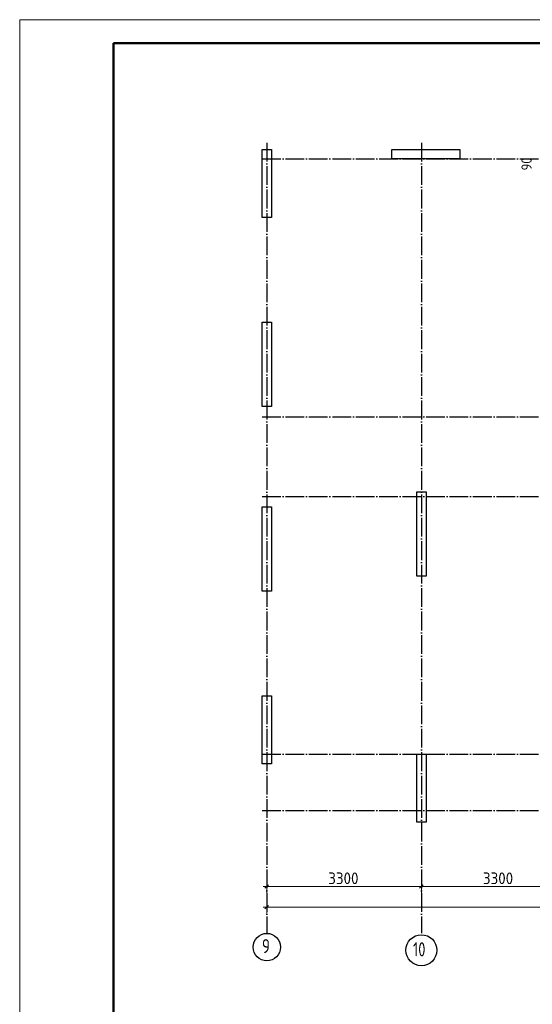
# Model space of a CAD drawing. Header units: millimetres. Extents: x -49773 to 2322955, y -3321 to 58485.
# Tile 158 of 256: x 685173 to 696111, y 19533 to 40533. Entities that reach past the tile are written whole.
import ezdxf

# ---------------------------------------------------------------- set-up
doc = ezdxf.new("R2010")
doc.units = ezdxf.units.MM
doc.linetypes.add('______11', pattern=[500, 400, -50, 0, -50])
doc.linetypes.add('______5', pattern=[1100, 800, -100, 100, -100])
doc.layers.add('Standard', color=7, linetype='Continuous', lineweight=25)
doc.layers.add('Размерная линия_ общее', color=7, linetype='Continuous', lineweight=13)
doc.layers.add('Осевая линия_ общее', color=7, linetype='______5', lineweight=13, true_color=0xa0a0a0)
doc.styles.add('ISOCPEUR', font='txt')

msp = doc.modelspace()

# ---------------------------------------------------------------- linework, layer by layer
at = {"color": 7, "linetype": 'Continuous', "lineweight": 25, "transparency": 33554687}
for p, q in [((690343.9, 36315.4), (690343.9, 37765.4)), ((690343.9, 37765.4), (690543.9, 37765.4)), ((690543.9, 37765.4), (690543.9, 36315.4)), ((693113.7, 37565.4), (693113.7, 37765.4)), ((693113.7, 37765.4), (694563.7, 37765.4)), ((694563.7, 37765.4), (694563.7, 37565.4)), ((694563.7, 37565.4), (693113.7, 37565.4)), ((690543.9, 36315.4), (690343.9, 36315.4)), ((690343.9, 32285.4), (690343.9, 34085.4)), ((690343.9, 34085.4), (690543.9, 34085.4)), ((690543.9, 34085.4), (690543.9, 32285.4)), ((690543.9, 32285.4), (690343.9, 32285.4)), ((693643.9, 28665.4), (693643.9, 30465.4)), ((693643.9, 30465.4), (693843.9, 30465.4)), ((693843.9, 30465.4), (693843.9, 28665.4)), ((690343.9, 28345.4), (690343.9, 30145.4)), ((690343.9, 30145.4), (690543.9, 30145.4)), ((690543.9, 30145.4), (690543.9, 28345.4)), ((693843.9, 28665.4), (693643.9, 28665.4)), ((690543.9, 28345.4), (690343.9, 28345.4)), ((690343.9, 24665.4), (690343.9, 26115.4)), ((690343.9, 26115.4), (690543.9, 26115.4)), ((690543.9, 26115.4), (690543.9, 24665.4)), ((693643.9, 23415.4), (693643.9, 24865.4)), ((693643.9, 24865.4), (693843.9, 24865.4)), ((693843.9, 24865.4), (693843.9, 23415.4)), ((690543.9, 24665.4), (690343.9, 24665.4)), ((693843.9, 23415.4), (693643.9, 23415.4))]:
    msp.add_line(p, q, dxfattribs=at)
at = {"layer": 'Standard', "color": 7, "linetype": 'Continuous', "lineweight": 13, "transparency": 33554687}
msp.add_lwpolyline([(685172.9, -1466.6), (744572.9, -1466.6), (744572.9, 40533.4), (685172.9, 40533.4), (685172.9, -1466.6)], close=True, dxfattribs=at)
at = {"layer": 'Standard', "color": 7, "linetype": 'Continuous', "lineweight": 50, "transparency": 33554687}
msp.add_lwpolyline([(687172.9, 40033.4), (744072.9, 40033.4), (744072.9, -966.6), (687172.9, -966.6), (687172.9, 40033.4)], close=True, dxfattribs=at)
at = {"layer": 'Осевая линия_ общее', "color": 253, "linetype": '______11', "lineweight": -3, "true_color": 0xa0a0a0, "transparency": 33554687}
for p, q in [((690443.9, 37910.2), (690443.9, 21050.9)), ((693743.9, 37910.2), (693743.9, 21050.9)), ((690343.9, 37565.4), (734858.9, 37565.4)), ((690343.9, 32065.4), (734858.9, 32065.4)), ((690343.9, 30365.4), (734858.9, 30365.4)), ((690343.9, 24865.4), (734858.9, 24865.4)), ((690343.9, 23665.4), (734858.9, 23665.4))]:
    msp.add_line(p, q, dxfattribs=at)
at = {"layer": 'Осевая линия_ общее', "color": 7, "linetype": 'Continuous', "lineweight": 25, "transparency": 33554687}
for centre, radius in [((690446.4, 20754.2), 292.4), ((693744.3, 20686.5), 330.4)]:
    msp.add_circle(centre, radius, dxfattribs=at)
at = {"layer": 'Размерная линия_ общее', "color": 7, "linetype": 'Continuous', "lineweight": 13, "transparency": 33554687}
for p, q in [((690406.4, 22008.2), (690481.4, 22083.2)), ((690443.9, 22045.7), (690443.9, 22170.7)), ((693706.4, 22008.2), (693781.4, 22083.2)), ((693743.9, 22045.7), (693743.9, 22170.7)), ((690443.9, 22045.7), (690368.9, 22045.7)), ((690443.9, 22045.7), (690443.9, 21920.7)), ((690443.9, 22045.7), (690443.9, 21615.6)), ((690443.9, 22045.7), (693743.9, 22045.7)), ((693743.9, 22045.7), (693743.9, 21920.7)), ((693743.9, 22045.7), (693743.9, 21505.4)), ((693743.9, 22045.7), (697043.9, 22045.7)), ((690406.4, 21568.1), (690481.4, 21643.1)), ((690443.9, 21605.6), (690443.9, 21730.6)), ((690443.9, 21605.6), (690368.9, 21605.6)), ((690443.9, 21605.6), (690443.9, 21480.6)), ((690443.9, 21605.6), (690443.9, 21505.4)), ((690443.9, 21605.6), (732523.9, 21605.6))]:
    msp.add_line(p, q, dxfattribs=at)

# ---------------------------------------------------------------- texts
at = {"layer": 'Осевая линия_ общее', "color": 7, "linetype": 'Continuous', "lineweight": 25, "transparency": 33554687, "char_height": 300, "attachment_point": 7, "style": 'ISOCPEUR'}
for s, insert, width in [('\\W0.78;9', (690341.4, 20623.7), 326.416), ('\\W0.75;10', (693564.3, 20556), 472.289)]:
    msp.add_mtext(s, dxfattribs=dict(at, insert=insert, width=width))
at = {"layer": 'Размерная линия_ общее', "color": 7, "linetype": 'Continuous', "lineweight": 25, "transparency": 33554687, "insert": (696098.7, 37320), "char_height": 220, "width": 403.924, "attachment_point": 7, "rotation": 90, "style": 'ISOCPEUR'}
msp.add_mtext('\\W0.87;90', dxfattribs=at)
at = {"layer": 'Размерная линия_ общее', "color": 7, "linetype": 'Continuous', "lineweight": 25, "transparency": 33554687, "char_height": 250, "width": 816.012, "attachment_point": 7, "style": 'ISOCPEUR'}
for insert in [(691756.4, 22095.7), (695056.4, 22095.7)]:
    msp.add_mtext('\\W0.93;3300', dxfattribs=dict(at, insert=insert))

doc.saveas('drawing.dxf')
